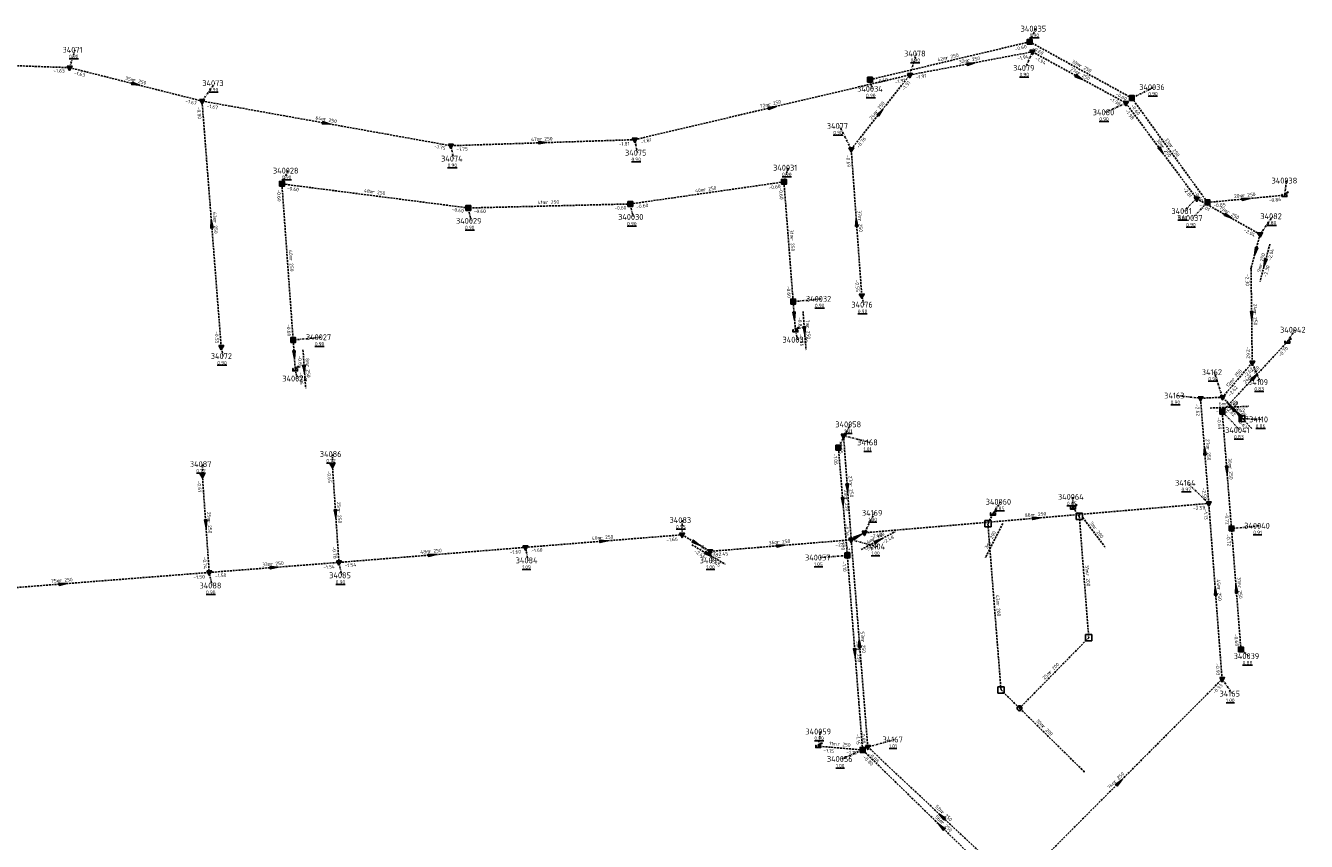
# Model space of a CAD drawing. Extents: x 188323 to 208361, y 565368 to 574910.
# Tile 70 of 256: x 200330 to 200656, y 568699 to 568907. Entities that reach past the tile are written whole.
import ezdxf

# ---------------------------------------------------------------- set-up
doc = ezdxf.new("R2010")
doc.units = 0
doc.linetypes.add('DASHDOT', pattern=[1, 0.5, -0.25, 0, -0.25])
doc.linetypes.add('DASHED', pattern=[0.75, 0.5, -0.25])
doc.layers.get('0').update_dxf_attribs({"linetype": 'CONTINUOUS'})
for name, color, linetype in [('RIO-AFM', 7, 'CONTINUOUS'), ('RIO-BOK', 7, 'CONTINUOUS'), ('RIO-DET', 7, 'CONTINUOUS'), ('RIO-KNP', 7, 'CONTINUOUS'), ('RIO-KNR', 7, 'CONTINUOUS'), ('RIO-LAG_1B', 7, 'DASHED'), ('RIO-LAG_2B', 7, 'DASHED'), ('RIO-LEN', 7, 'CONTINUOUS'), ('RIO-MVD', 1, 'CONTINUOUS'), ('RIO-VRB', 6, 'DASHDOT'), ('RIO-VRH', 7, 'CONTINUOUS')]:
    doc.layers.add(name, color=color, linetype=linetype)
doc.styles.add('RIO-TXT', font='isocp.shx')

# ---------------------------------------------------------------- blocks, each defined once
blk = doc.blocks.new('L_VHR')
blk.add_lwpolyline([(-0.5, 0), (0.5, 0), (-0.5, 0.15), (-0.5, -0.15), (0.5, 0)])
blk = doc.blocks.new('K_UTB')
blk.add_lwpolyline([(0.5, 0.15), (0.5, -0.3), (-0.5, -0.3), (-0.5, 0.15), (-0.45, 0.15), (-0.45, -0.25), (0, -0.25), (0.45, -0.25), (0.45, 0.15)], close=True)
blk.add_lwpolyline([(0.85, 0.6), (0.55, 0.65), (0.614828, 0.459583), (0.850842, 0.598937)])
blk.add_arc((0.85, -0.25), 0.85, 90, 180)
at = {"style": 'RIO-TXT', "flags": 1}
blk.add_attdef('KNOOPNAAM', (2, 2), '', height=1, dxfattribs=at)
blk = doc.blocks.new('K_IPR')
blk.add_lwpolyline([(-0.5, -0.5), (0.5, -0.5), (0.5, 0.5), (-0.5, 0.5)], close=True)
blk.add_solid([(-0.5, 0.5), (0.5, 0.5), (-0.5, -0.5), (0.5, -0.5)])
at = {"style": 'RIO-TXT', "flags": 1}
blk.add_attdef('KNOOPNAAM', (2, 2), '', height=1, dxfattribs=at)
blk = doc.blocks.new('K_DIV')
for p, q in [((-0.65, 0.65), (-0.65, -0.65)), ((0.65, 0.65), (-0.65, 0.65)), ((0.65, -0.65), (0.65, 0.65)), ((-0.65, -0.65), (0.65, -0.65))]:
    blk.add_line(p, q)
blk = doc.blocks.new('K_FIC')
blk.add_circle((0, 0), 0.0625)
at = {"style": 'RIO-TXT', "flags": 1}
blk.add_attdef('KNOOPNAAM', (2, 2), '', height=1, dxfattribs=at)
blk = doc.blocks.new('K_TEE')
for p, q in [((-0.15, 0.25), (0.15, 0.25)), ((0, -0.25), (0, 0.25))]:
    blk.add_line(p, q)
blk.add_circle((0, 0), 0.5)
at = {"style": 'RIO-TXT', "flags": 1}
blk.add_attdef('KNOOPNAAM', (2, 2), '', height=1, dxfattribs=at)
blk = doc.blocks.new('K_IPD')
blk.add_lwpolyline([(-0.496027, 0.307994), (0.503973, 0.307994), (0.003973, -0.558031)], close=True)
blk.add_solid([(-0.496027, 0.307994), (0.503973, 0.307994), (0.003973, -0.558031)])
at = {"style": 'RIO-TXT', "flags": 1}
blk.add_attdef('KNOOPNAAM', (2, 2), '', height=1, dxfattribs=at)
blk = doc.blocks.new('K_RGM')
blk.add_lwpolyline([(-0.6, 0.6), (-0.6, -0.6), (0.6, -0.6), (0.6, 0.6)], close=True)
blk.add_solid([(-0.6, 0.6), (0, 0.6), (-0.6, -0.6), (0, -0.6)])
at = {"style": 'RIO-TXT', "flags": 1}
blk.add_attdef('KNOOPNAAM', (2, 2), '', height=1, dxfattribs=at)
blk = doc.blocks.new('579_03______340027____340026_')
at = {"layer": 'RIO-LAG_1B'}
blk.add_line((0, 0), (0.697, -9.797), dxfattribs=at)
at = {"layer": 'RIO-VRH', "xscale": 2, "yscale": 2, "zscale": 2, "rotation": 274.0455}
blk.add_blockref('L_VHR', (0.3485, -4.8985), dxfattribs=at)
at = {"layer": 'RIO-AFM', "style": 'RIO-TXT'}
blk.add_text('r 250', height=0.9, rotation=274.0455, dxfattribs=at).set_placement((0.7708, -3.7854))
at = {"layer": 'RIO-BOK', "style": 'RIO-TXT'}
for s, p in [('-0.85', (-1.297, -1.4957)), ('-0.86', (-0.9901, -5.8058))]:
    blk.add_text(s, height=0.9, rotation=274.0455, dxfattribs=at).set_placement(p)
at = {"layer": 'RIO-LEN', "style": 'RIO-TXT'}
blk.add_text('8m', height=0.9, rotation=274.0455, dxfattribs=at).set_placement((0.6558, -2.1695))
blk = doc.blocks.new('580_03______340032____340033_')
at = {"layer": 'RIO-LAG_1B'}
blk.add_line((0, 0), (0.762, -9.792), dxfattribs=at)
at = {"layer": 'RIO-VRH', "xscale": 2, "yscale": 2, "zscale": 2, "rotation": 274.4251}
blk.add_blockref('L_VHR', (0.381, -4.896), dxfattribs=at)
at = {"layer": 'RIO-AFM', "style": 'RIO-TXT'}
blk.add_text('r 250', height=0.9, rotation=274.4251, dxfattribs=at).set_placement((0.7959, -3.7802))
at = {"layer": 'RIO-BOK', "style": 'RIO-TXT'}
for s, p in [('-0.85', (-1.2871, -1.5042)), ('-0.86', (-0.9516, -5.8122))]:
    blk.add_text(s, height=0.9, rotation=274.4251, dxfattribs=at).set_placement(p)
at = {"layer": 'RIO-LEN', "style": 'RIO-TXT'}
blk.add_text('7m', height=0.9, rotation=274.4251, dxfattribs=at).set_placement((0.6701, -2.1651))
blk = doc.blocks.new('581_03______340060____340061_')
at = {"layer": 'RIO-LAG_1B'}
blk.add_line((0, 0), (-4.445, -8.758), dxfattribs=at)
at = {"layer": 'RIO-AFM', "style": 'RIO-TXT'}
blk.add_text('r 200', height=0.9, rotation=423.0688, dxfattribs=at).set_placement((-3.1585, -5.1154))
at = {"layer": 'RIO-LEN', "style": 'RIO-TXT'}
blk.add_text('3m', height=0.9, rotation=423.0688, dxfattribs=at).set_placement((-3.8912, -6.5603))
blk = doc.blocks.new('582_03______340064____340065_')
at = {"layer": 'RIO-LAG_1B'}
blk.add_line((0, 0), (5.909, -7.845), dxfattribs=at)
at = {"layer": 'RIO-AFM', "style": 'RIO-TXT'}
blk.add_text('r 200', height=0.9, rotation=306.9593, dxfattribs=at).set_placement((2.7041, -2.7588))
at = {"layer": 'RIO-LEN', "style": 'RIO-TXT'}
blk.add_text('3m', height=0.9, rotation=306.9593, dxfattribs=at).set_placement((1.7294, -1.4648))
blk = doc.blocks.new('593_03______34082_____34111_')
at = {"layer": 'RIO-LAG_2B'}
blk.add_line((0, 0), (-2.502, -9.498), dxfattribs=at)
at = {"layer": 'RIO-VRH', "xscale": 2, "yscale": 2, "zscale": 2, "rotation": 255.2165}
blk.add_blockref('L_VHR', (-1.251, -4.749), dxfattribs=at)
at = {"layer": 'RIO-AFM', "style": 'RIO-TXT'}
blk.add_text('r 250', height=0.9, rotation=435.2165, dxfattribs=at).set_placement((-2.0108, -5.6658))
at = {"layer": 'RIO-BOK', "style": 'RIO-TXT'}
for s, p in [('-2.04', (0.3077, -4.3207)), ('-2.30', (-0.7919, -8.5005))]:
    blk.add_text(s, height=0.9, rotation=435.2165, dxfattribs=at).set_placement(p)
at = {"layer": 'RIO-LEN', "style": 'RIO-TXT'}
blk.add_text('9m', height=0.9, rotation=435.2165, dxfattribs=at).set_placement((-2.423, -7.2325))
blk = doc.blocks.new('594_03______34083_____34095_')
at = {"layer": 'RIO-LAG_2B'}
blk.add_line((0, 0), (8.489, -4.938), dxfattribs=at)
at = {"layer": 'RIO-VRH', "xscale": 2, "yscale": 2, "zscale": 2, "rotation": 329.7864}
blk.add_blockref('L_VHR', (4.2445, -2.469), dxfattribs=at)
at = {"layer": 'RIO-AFM', "style": 'RIO-TXT'}
blk.add_text('r 250', height=0.9, rotation=329.7864, dxfattribs=at).set_placement((3.5623, -1.4932))
at = {"layer": 'RIO-BOK', "style": 'RIO-TXT'}
for s, p in [('-2.44', (0.5062, -1.9139)), ('-2.45', (4.2406, -4.0857))]:
    blk.add_text(s, height=0.9, rotation=329.7864, dxfattribs=at).set_placement(p)
at = {"layer": 'RIO-LEN', "style": 'RIO-TXT'}
blk.add_text('8m', height=0.9, rotation=329.7864, dxfattribs=at).set_placement((2.1619, -0.6788))
blk = doc.blocks.new('595_03______34104_____34169_')
at = {"layer": 'RIO-LAG_2B'}
blk.add_line((0, 0), (8.7, 4.556), dxfattribs=at)
at = {"layer": 'RIO-VRH', "xscale": 2, "yscale": 2, "zscale": 2, "rotation": 27.6369}
blk.add_blockref('L_VHR', (4.35, 2.278), dxfattribs=at)
at = {"layer": 'RIO-AFM', "style": 'RIO-TXT'}
blk.add_text('r 250', height=0.9, rotation=27.6369, dxfattribs=at).set_placement((3.161, 2.2197))
at = {"layer": 'RIO-BOK', "style": 'RIO-TXT'}
for s, p in [('-2.48', (5.7165, 1.4132)), ('-2.47', (1.8895, -0.5909))]:
    blk.add_text(s, height=0.9, rotation=27.6369, dxfattribs=at).set_placement(p)
at = {"layer": 'RIO-LEN', "style": 'RIO-TXT'}
blk.add_text('4m', height=0.9, rotation=27.6369, dxfattribs=at).set_placement((1.7259, 1.4682))
blk = doc.blocks.new('596_03______34110_____34162_')
at = {"layer": 'RIO-LAG_2B'}
blk.add_line((0, 0), (-6.642, 7.234), dxfattribs=at)
at = {"layer": 'RIO-VRH', "xscale": 2, "yscale": 2, "zscale": 2, "rotation": 132.539}
blk.add_blockref('L_VHR', (-3.321, 3.617), dxfattribs=at)
at = {"layer": 'RIO-AFM', "style": 'RIO-TXT'}
blk.add_text('r 250', height=0.9, rotation=312.539, dxfattribs=at).set_placement((-3.6827, 4.7516))
at = {"layer": 'RIO-BOK', "style": 'RIO-TXT'}
for s, p in [('-2.62', (-6.7261, 5.256)), ('-0.63', (-3.8036, 2.0746))]:
    blk.add_text(s, height=0.9, rotation=312.539, dxfattribs=at).set_placement(p)
at = {"layer": 'RIO-LEN', "style": 'RIO-TXT'}
blk.add_text('7m', height=0.9, rotation=312.539, dxfattribs=at).set_placement((-4.7787, 5.9446))
blk = doc.blocks.new('605_03______34163_____34162_')
at = {"layer": 'RIO-LAG_2B'}
blk.add_line((0, 0), (9.811, 0.438), dxfattribs=at)
at = {"layer": 'RIO-AFM', "style": 'RIO-TXT'}
blk.add_text('r 250', height=0.9, rotation=2.5559, dxfattribs=at).set_placement((3.804, 0.6703))
at = {"layer": 'RIO-BOK', "style": 'RIO-TXT'}
for p in [(1.4608, -1.3362), (5.7765, -1.1435)]:
    blk.add_text('-2.62', height=0.9, rotation=2.5559, dxfattribs=at).set_placement(p)
at = {"layer": 'RIO-LEN', "style": 'RIO-TXT'}
blk.add_text('6m', height=0.9, rotation=2.5559, dxfattribs=at).set_placement((2.1856, 0.5981))

msp = doc.modelspace()

# ---------------------------------------------------------------- linework, layer by layer
at = {"layer": 'RIO-LAG_1B'}
for p, q in [((200544.848, 568893.12), (200585.552, 568902.784)), ((200585.552, 568902.784), (200611.616, 568888.448)), ((200611.616, 568888.448), (200630.912, 568861.824)), ((200394.912, 568866.56), (200397.776, 568826.752)), ((200442.416, 568860.416), (200394.912, 568866.56)), ((200483.744, 568861.44), (200522.912, 568867.072)), ((200522.912, 568867.072), (200525.264, 568836.544)), ((200630.912, 568861.824), (200650.528, 568863.68)), ((200483.744, 568861.44), (200442.416, 568860.416)), ((200525.264, 568836.544), (200525.84, 568829.184)), ((200397.776, 568826.752), (200398.304, 568819.264)), ((200634.656, 568808.512), (200651.248, 568826.304)), ((200637.024, 568778.688), (200634.656, 568808.512)), ((200539.072, 568771.84), (200536.8, 568799.296)), ((200596.592, 568784), (200598.224, 568781.824)), ((200576.192, 568782.464), (200574.912, 568779.904)), ((200598.224, 568781.824), (200600.624, 568750.848)), ((200574.912, 568779.904), (200578.256, 568737.536)), ((200639.424, 568747.84), (200637.024, 568778.688)), ((200542.96, 568722.24), (200539.072, 568771.84)), ((200600.624, 568750.848), (200582.976, 568732.864)), ((200578.256, 568737.536), (200599.408, 568716.736)), ((200542.96, 568722.24), (200531.664, 568723.2)), ((200583.232, 568683.008), (200542.96, 568722.24))]:
    msp.add_line(p, q, dxfattribs=at)
at = {"layer": 'RIO-LAG_2B'}
for p, q in [((200285.488, 568898.176), (200340.768, 568896.192)), ((200554.992, 568894.336), (200586.256, 568900.224)), ((200586.256, 568900.224), (200610.096, 568887.168)), ((200340.768, 568896.192), (200374.544, 568887.68)), ((200484.864, 568877.824), (200554.992, 568894.336)), ((200540.064, 568875.392), (200554.992, 568894.336)), ((200379.44, 568824.96), (200374.544, 568887.68)), ((200374.544, 568887.68), (200437.984, 568876.288)), ((200610.096, 568887.168), (200628.144, 568862.784)), ((200437.984, 568876.288), (200484.864, 568877.824)), ((200542.752, 568838.08), (200540.064, 568875.392)), ((200628.144, 568862.784), (200644.304, 568853.696)), ((200644.304, 568853.696), (200642, 568844.992)), ((200642.304, 568820.992), (200642, 568844.992)), ((200642.304, 568820.992), (200634.72, 568812.16)), ((200629.12, 568811.904), (200634.72, 568812.16)), ((200631.232, 568785.088), (200629.12, 568811.904)), ((200639.712, 568806.72), (200634.72, 568812.16)), ((200538.112, 568802.368), (200540.064, 568775.808)), ((200407.776, 568794.88), (200409.456, 568770.048)), ((200374.624, 568792.32), (200376.384, 568767.488)), ((200543.44, 568777.6), (200631.232, 568785.088)), ((200634.624, 568740.288), (200631.232, 568785.088)), ((200456.992, 568773.888), (200496.928, 568777.088)), ((200496.928, 568777.088), (200504.096, 568772.864)), ((200540.064, 568775.808), (200543.44, 568777.6)), ((200409.456, 568770.048), (200456.992, 568773.888)), ((200504.096, 568772.864), (200540.064, 568775.808)), ((200540.064, 568775.808), (200544.288, 568723.008)), ((200301.824, 568761.664), (200376.384, 568767.488)), ((200376.384, 568767.488), (200409.456, 568770.048)), ((200582.032, 568687.552), (200634.624, 568740.288)), ((200544.288, 568723.008), (200582.032, 568687.552))]:
    msp.add_line(p, q, dxfattribs=at)
at = {"layer": 'RIO-VRB'}
for p, q in [((200585.55, 568902.77), (200587.0872, 568906.1332)), ((200340.77, 568896.21), (200342.1633, 568900.7394)), ((200554.99, 568894.32), (200556.7252, 568899.7892)), ((200586.25, 568900.2), (200584.5163, 568896.1303)), ((200374.54, 568887.66), (200377.8018, 568892.248)), ((200544.85, 568893.12), (200545.3835, 568890.7916)), ((200611.61, 568888.45), (200617.3186, 568891.228)), ((200610.1, 568887.14), (200604.84, 568884.8006)), ((200540.07, 568875.38), (200537.0314, 568881.3405)), ((200437.98, 568876.31), (200438.6871, 568872.9968)), ((200484.87, 568877.81), (200485.5771, 568874.4968)), ((200394.92, 568866.58), (200396.4572, 568869.9432)), ((200522.92, 568867.09), (200523.9714, 568870.6797)), ((200650.53, 568863.67), (200651.0635, 568867.3984)), ((200628.14, 568862.81), (200624.8794, 568859.621)), ((200630.91, 568861.81), (200627.007, 568857.8547)), ((200442.42, 568860.44), (200443.1271, 568857.1268)), ((200483.75, 568861.44), (200484.4571, 568858.1268)), ((200644.3, 568853.72), (200647.5618, 568858.308)), ((200525.27, 568836.54), (200532.345, 568837.24)), ((200542.75, 568838.1), (200543.2835, 568835.7716)), ((200525.84, 568829.16), (200526.3735, 568826.8316)), ((200651.25, 568826.31), (200653.2264, 568829.3658)), ((200397.78, 568826.76), (200404.855, 568827.46)), ((200379.44, 568824.98), (200379.9735, 568822.6516)), ((200398.31, 568819.25), (200398.8435, 568816.9216)), ((200642.3, 568821), (200644.3771, 568815.9911)), ((200634.72, 568812.14), (200632.6411, 568818.5482)), ((200629.12, 568811.89), (200623.045, 568812.5881)), ((200634.66, 568808.5), (200639.2072, 568803.7798)), ((200639.72, 568806.69), (200644.7179, 568806.5086)), ((200536.8, 568799.28), (200539.8369, 568805.2414)), ((200538.12, 568802.37), (200544.7682, 568800.65)), ((200407.77, 568794.9), (200407.7697, 568797.675)), ((200374.63, 568792.33), (200374.6297, 568795.105)), ((200631.23, 568785.09), (200625.8091, 568790.3364)), ((200596.59, 568784), (200596.5897, 568786.775)), ((200576.2, 568782.45), (200578.1764, 568785.5058)), ((200496.93, 568777.06), (200496.9295, 568780.835)), ((200543.44, 568777.58), (200545.977, 568782.6753)), ((200637.02, 568778.69), (200644.095, 568779.39)), ((200457, 568773.87), (200457.7071, 568770.5568)), ((200540.06, 568775.81), (200546.7082, 568774.09)), ((200504.09, 568772.89), (200504.6235, 568770.5616)), ((200539.08, 568771.82), (200532.1129, 568771.2891)), ((200376.39, 568767.47), (200377.0971, 568764.1568)), ((200409.45, 568770.07), (200410.1571, 568766.7568)), ((200639.42, 568747.81), (200641.3964, 568746.1542)), ((200634.63, 568740.3), (200637.167, 568736.6047)), ((200531.67, 568723.2), (200532.2035, 568726.9284)), ((200544.28, 568722.98), (200551.2475, 568724.9087)), ((200542.96, 568722.27), (200537.7, 568719.9306))]:
    msp.add_line(p, q, dxfattribs=at)

# ---------------------------------------------------------------- block references
at = {"layer": 'RIO-DET'}
for name, p in [('593_03______34082_____34111_', (200646.8, 568851.2)), ('580_03______340032____340033_', (200527.776, 568834.048)), ('579_03______340027____340026_', (200400.288, 568824.256)), ('605_03______34163_____34162_', (200631.616, 568809.408)), ('596_03______34110_____34162_', (200642.224, 568804.16)), ('581_03______340060____340061_', (200578.704, 568779.968)), ('582_03______340064____340065_', (200599.088, 568781.504)), ('595_03______34104_____34169_', (200542.56, 568773.312)), ('594_03______34083_____34095_', (200499.424, 568774.528))]:
    msp.add_blockref(name, p, dxfattribs=at)
at = {"layer": 'RIO-KNP', "xscale": 1.25, "yscale": 1.25, "zscale": 1.25}
for name, p in [('K_IPR', (200585.552, 568902.784)), ('K_IPD', (200586.256, 568900.224)), ('K_IPD', (200340.768, 568896.192)), ('K_IPD', (200554.992, 568894.336)), ('K_IPR', (200544.848, 568893.12)), ('K_IPD', (200374.544, 568887.68)), ('K_IPR', (200611.616, 568888.448)), ('K_IPD', (200610.096, 568887.168)), ('K_IPD', (200484.864, 568877.824)), ('K_IPD', (200437.984, 568876.288)), ('K_IPD', (200540.064, 568875.392)), ('K_IPR', (200394.912, 568866.56)), ('K_IPR', (200522.912, 568867.072)), ('K_IPR', (200483.744, 568861.44)), ('K_IPD', (200628.144, 568862.784)), ('K_IPR', (200630.912, 568861.824)), ('K_UTB', (200650.528, 568863.68)), ('K_IPR', (200442.416, 568860.416)), ('K_IPD', (200644.304, 568853.696)), ('K_FIC', (200642, 568844.992)), ('K_IPR', (200525.264, 568836.544)), ('K_IPD', (200542.752, 568838.08)), ('K_UTB', (200525.84, 568829.184)), ('K_IPR', (200397.776, 568826.752)), ('K_UTB', (200651.248, 568826.304)), ('K_IPD', (200379.44, 568824.96)), ('K_UTB', (200398.304, 568819.264)), ('K_IPD', (200642.304, 568820.992)), ('K_IPD', (200629.12, 568811.904)), ('K_IPD', (200634.72, 568812.16)), ('K_IPR', (200634.656, 568808.512)), ('K_RGM', (200639.712, 568806.72)), ('K_IPR', (200536.8, 568799.296)), ('K_IPD', (200538.112, 568802.368)), ('K_IPD', (200407.776, 568794.88)), ('K_IPD', (200374.624, 568792.32)), ('K_UTB', (200576.192, 568782.464)), ('K_UTB', (200596.592, 568784)), ('K_IPD', (200631.232, 568785.088)), ('K_DIV', (200574.912, 568779.904)), ('K_DIV', (200598.224, 568781.824)), ('K_IPD', (200496.928, 568777.088)), ('K_IPD', (200543.44, 568777.6)), ('K_IPR', (200637.024, 568778.688)), ('K_IPD', (200456.992, 568773.888)), ('K_IPD', (200540.064, 568775.808)), ('K_IPD', (200409.456, 568770.048)), ('K_IPD', (200504.096, 568772.864)), ('K_IPR', (200539.072, 568771.84)), ('K_IPD', (200376.384, 568767.488)), ('K_DIV', (200600.624, 568750.848)), ('K_IPR', (200639.424, 568747.84)), ('K_DIV', (200578.256, 568737.536)), ('K_IPD', (200634.624, 568740.288)), ('K_TEE', (200582.976, 568732.864)), ('K_UTB', (200531.664, 568723.2)), ('K_IPR', (200542.96, 568722.24)), ('K_IPD', (200544.288, 568723.008)), ('K_FIC', (200599.408, 568716.736))]:
    msp.add_blockref(name, p, dxfattribs=at)
at = {"layer": 'RIO-VRH', "xscale": 2, "yscale": 2, "zscale": 2}
for p, rotation in [((200570.62, 568897.26), 10.6518), ((200598.175, 568893.67), 331.2982), ((200357.655, 568891.935), 345.7937), ((200519.93, 568886.065), 13.2478), ((200547.53, 568884.85), 51.7655), ((200406.26, 568881.985), 349.8576), ((200461.425, 568877.06), 1.8321), ((200619.12, 568874.975), 306.5613), ((200640.72, 568862.74), 5.415), ((200636.22, 568858.265), 330.6452), ((200376.99, 568856.32), 94.4786), ((200541.41, 568856.74), 94.1205), ((200643.15, 568849.36), 255.2165), ((200525.555, 568832.85), 274.4251), ((200642.15, 568833), 270.7252), ((200398.045, 568823.005), 274.0455), ((200642.955, 568817.405), 47.0264), ((200637.22, 568809.415), 132.539), ((200630.175, 568798.49), 94.5103), ((200635.84, 568793.595), 274.5352), ((200539.09, 568789.09), 274.1862), ((200537.94, 568785.55), 274.755), ((200408.61, 568782.485), 273.8794), ((200375.51, 568779.9), 274.0583), ((200587.335, 568781.335), 4.889), ((200541.75, 568776.695), 27.6369), ((200476.965, 568775.465), 4.5672), ((200500.51, 568774.975), 329.7864), ((200522.075, 568774.35), 4.6406), ((200433.225, 568771.97), 4.5687), ((200392.92, 568768.77), 4.4963), ((200339.105, 568764.56), 4.4623), ((200632.93, 568762.695), 94.3496), ((200638.22, 568763.25), 94.4527), ((200541.02, 568747.045), 274.486), ((200542.17, 568749.395), 454.5757), ((200608.33, 568713.94), 45.0607), ((200563.155, 568705.28), 496.8444), ((200563.1, 568702.625), 135.7173)]:
    msp.add_blockref('L_VHR', p, dxfattribs=dict(at, rotation=rotation))

# ---------------------------------------------------------------- texts
at = {"layer": 'RIO-AFM', "style": 'RIO-TXT'}
for s, rotation, p in [('r 250', 13.3372, (200564.2964, 568898.2446)), ('r 250', 10.6518, (200569.7315, 568897.6016)), ('r 250', 331.2982, (200597.7081, 568894.505)), ('r 250', 331.2141, (200598.1149, 568896.4463)), ('r 250', 345.7937, (200356.9946, 568892.6288)), ('r 250', 13.2478, (200519.0268, 568886.366)), ('r 250', 51.7655, (200546.6358, 568884.5229)), ('r 250', 349.8576, (200405.5538, 568882.6395)), ('r 250', 1.8321, (200460.599, 568877.5338)), ('r 250', 306.5613, (200619.0462, 568875.9292)), ('r 250', 305.9278, (200621.1974, 568876.0855)), ('r 250', 352.6353, (200417.9323, 568864.1243)), ('r 250', 8.2071, (200502.4618, 568864.6442)), ('r 250', 361.3859, (200462.2625, 568861.4328)), ('r 250', 5.415, (200639.866, 568863.1613)), ('r 250', 330.6452, (200635.7615, 568859.1027)), ('r 250', 274.4786, (200377.4447, 568857.1684)), ('r 250', 274.1205, (200541.8619, 568857.5849)), ('r 250', 274.4073, (200524.5405, 568852.662)), ('r 250', 274.1168, (200396.8028, 568847.5151)), ('r 250', 270.7252, (200642.6469, 568833.817)), ('r 250', 47.0264, (200642.0368, 568817.1529)), ('r 250', 409.447, (200637.6009, 568816.2814)), ('r 250', 274.5103, (200630.6178, 568799.3381)), ('r 250', 274.5352, (200636.2834, 568794.443)), ('r 250', 274.1862, (200539.5375, 568789.9355)), ('r 250', 273.8794, (200409.0615, 568783.328)), ('r 250', 274.755, (200538.3794, 568786.3998)), ('r 250', 274.0583, (200375.9589, 568780.7442)), ('r 250', 4.889, (200586.4851, 568781.7641)), ('r 250', 4.5672, (200476.1177, 568775.8989)), ('r 250', 4.5687, (200432.3775, 568772.4039)), ('r 250', 4.6406, (200521.2271, 568774.7828)), ('r 250', 4.4963, (200392.0733, 568769.205)), ('r 200', 274.437, (200599.8752, 568767.1725)), ('r 250', 4.4623, (200338.2582, 568764.9954)), ('r 250', 274.4527, (200638.665, 568764.0973)), ('r 250', 274.3496, (200633.3809, 568763.5422)), ('r 200', 274.5283, (200577.0325, 568759.5682)), ('r 250', 274.486, (200541.4704, 568747.8933)), ('r 250', 274.5757, (200542.6201, 568750.2439)), ('r 200', 405.4623, (200590.8747, 568741.638)), ('r 200', 315.4963, (200588.6139, 568728.066)), ('r 250', 355.2914, (200536.5487, 568723.3029)), ('r 250', 45.0607, (200607.4038, 568713.7196)), ('r 250', 316.8444, (200562.9167, 568706.2107)), ('r 250', 315.7173, (200562.8809, 568703.5614))]:
    msp.add_text(s, height=0.9, rotation=rotation, dxfattribs=at).set_placement(p)
at = {"layer": 'RIO-BOK', "style": 'RIO-TXT'}
for s, rotation, p in [('-0.60', 13.3372, (200581.883, 568900.4617)), ('-0.60', 331.2141, (200586.1038, 568900.8693)), ('-1.94', 10.6518, (200582.479, 568898.0661)), ('-1.94', 331.2982, (200586.8065, 568898.3001)), ('-1.63', 357.9592, (200336.6245, 568894.9893)), ('-1.63', 345.7937, (200341.7844, 568894.5099)), ('-1.91', 10.6518, (200556.6245, 568893.2029)), ('-0.60', 13.3372, (200546.535, 568892.0807)), ('-1.91', 13.2478, (200551.3193, 568892.0174)), ('-1.91', 51.7655, (200553.552, 568890.2322)), ('-1.67', 345.7937, (200370.2267, 568887.328)), ('-1.98', 331.2982, (200605.8385, 568887.8941)), ('-0.60', 331.2141, (200607.3507, 568889.2116)), ('-0.80', 274.4786, (200373.2543, 568886.1546)), ('-1.67', 349.8576, (200375.6724, 568886.0361)), ('-1.98', 306.5613, (200609.8104, 568885.1816)), ('-0.60', 305.9278, (200611.2987, 568886.4949)), ('-1.81', 13.2478, (200486.5534, 568876.7681)), ('-0.76', 51.7655, (200542.036, 568875.6132)), ('-1.75', 349.8576, (200433.7046, 568875.6915)), ('-1.75', 1.8321, (200439.4238, 568874.9555)), ('-1.81', 1.8321, (200480.8157, 568876.2796)), ('-0.69', 274.1205, (200538.7749, 568873.8826)), ('-0.60', 274.1168, (200393.6248, 568865.0827)), ('-0.60', 352.6353, (200396.1297, 568865.0129)), ('-0.60', 8.2071, (200519.0613, 568865.1189)), ('-0.60', 274.4073, (200521.6324, 568865.5862)), ('-2.01', 306.5613, (200624.5869, 568865.2793)), ('-0.60', 305.9278, (200627.3857, 568864.3194)), ('-0.85', 5.415, (200632.4357, 568860.5484)), ('-0.86', 5.415, (200646.5792, 568861.8892)), ('-0.60', 352.6353, (200438.1784, 568859.6046)), ('-0.60', 361.3859, (200443.8541, 568859.0752)), ('-0.60', 361.3859, (200479.6851, 568859.9649)), ('-0.60', 8.2071, (200485.3353, 568860.2542)), ('-2.01', 330.6452, (200628.6749, 568860.9039)), ('-2.04', 330.6452, (200640.0451, 568854.5176)), ('-0.55', 274.1205, (200541.0807, 568842.0901)), ('-2.30', 270.7252, (200640.6185, 568843.582)), ('-0.60', 274.4073, (200523.5765, 568840.5214)), ('-0.55', 274.4786, (200377.7619, 568828.9609)), ('-0.60', 274.1168, (200396.1125, 568830.7507)), ('-2.62', 270.7252, (200640.8615, 568825.0826)), ('-0.70', 47.0264, (200649.4792, 568822.355)), ('-2.62', 409.447, (200640.6952, 568816.9781)), ('-2.62', 409.447, (200636.6937, 568812.2948)), ('-2.62', 274.5103, (200627.8351, 568810.3838)), ('-0.69', 47.0264, (200636.6385, 568808.57)), ('-0.69', 274.5352, (200633.3758, 568806.9933)), ('-0.65', 274.1862, (200536.8266, 568800.8711)), ('-1.06', 274.755, (200535.5216, 568797.7684)), ('-0.65', 273.8794, (200406.4686, 568793.4081)), ('-0.61', 274.0583, (200373.3333, 568790.834)), ('-2.58', 274.5103, (200629.5269, 568789.0689)), ('-2.58', 4.889, (200627.2634, 568783.3456)), ('-1.13', 274.3496, (200629.9409, 568783.5875)), ('-0.72', 274.5352, (200635.3171, 568782.6676)), ('-0.76', 274.1862, (200538.3793, 568779.7983)), ('-2.48', 4.889, (200544.954, 568776.3044)), ('-0.72', 274.4527, (200635.7336, 568777.1851)), ('-0.78', 273.8794, (200407.7896, 568774.0671)), ('-1.60', 4.5672, (200458.5068, 568772.5859)), ('-1.66', 4.5672, (200492.9541, 568775.3379)), ('-2.47', 4.6406, (200536.0862, 568774.0828)), ('-1.10', 274.755, (200537.3604, 568775.7912)), ('-1.09', 274.5757, (200538.7769, 568774.3024)), ('-0.74', 274.0583, (200374.7172, 568771.4614)), ('-1.60', 4.5687, (200453.0237, 568772.1478)), ('-2.45', 4.6406, (200505.5985, 568771.6079)), ('-1.10', 274.486, (200537.7945, 568770.3144)), ('-1.50', 4.4623, (200372.4104, 568765.7551)), ('-1.50', 4.4963, (200377.8952, 568766.1841)), ('-1.54', 4.4963, (200405.4721, 568768.3528)), ('-1.54', 4.5687, (200410.9569, 568768.786)), ('-0.68', 274.4527, (200637.7235, 568751.79)), ('-0.93', 274.3496, (200632.9495, 568744.2844)), ('-0.93', 45.0607, (200632.7247, 568736.4082)), ('-1.15', 274.486, (200541.273, 568726.2505)), ('-0.88', 274.5757, (200542.5889, 568726.9576)), ('-1.15', 355.2914, (200532.9511, 568721.6906)), ('-1.15', 355.2914, (200538.7597, 568721.2159)), ('-0.88', 316.8444, (200544.3447, 568721.0013)), ('-0.80', 315.7173, (200542.9857, 568720.2904))]:
    msp.add_text(s, height=0.9, rotation=rotation, dxfattribs=at).set_placement(p)
at = {"layer": 'RIO-KNR', "style": 'RIO-TXT'}
for s, p in [('340035', (200583.2622, 568905.3832)), ('34071', (200338.9758, 568899.9894)), ('34078', (200553.5377, 568899.0392)), ('34079', (200581.3288, 568895.3803)), ('34073', (200374.6143, 568891.498)), ('340034', (200541.5585, 568890.0416)), ('340036', (200613.4936, 568890.478)), ('34080', (200601.6525, 568884.0506)), ('34077', (200533.8439, 568880.5905)), ('34075', (200482.3896, 568873.7468)), ('34074', (200435.4996, 568872.2468)), ('340031', (200520.1464, 568869.9297)), ('340028', (200392.6322, 568869.1932)), ('340038', (200647.2385, 568866.6484)), ('340030', (200480.6321, 568857.3768)), ('34081', (200621.6919, 568858.871)), ('340037', (200623.182, 568857.1047)), ('34082', (200644.3743, 568857.558)), ('340029', (200439.3021, 568856.3768)), ('340032', (200528.52, 568836.49)), ('34076', (200540.096, 568835.0216)), ('340042', (200649.4014, 568828.6158)), ('340027', (200401.03, 568826.71)), ('340033', (200522.5485, 568826.0816)), ('34072', (200376.786, 568821.9016)), ('34162', (200629.4536, 568817.7982)), ('340026', (200395.0185, 568816.1716)), ('34109', (200641.1896, 568815.2411)), ('34163', (200619.8575, 568811.8381)), ('34110', (200641.5304, 568805.7586)), ('340058', (200536.0119, 568804.4914)), ('340041', (200635.3822, 568803.0298)), ('34168', (200541.5807, 568799.9)), ('34086', (200404.5822, 568796.925)), ('34087', (200371.4422, 568794.355)), ('34164', (200622.6216, 568789.5864)), ('340064', (200592.7647, 568786.025)), ('34169', (200542.7895, 568781.9253)), ('340060', (200574.3514, 568784.7558)), ('34083', (200493.742, 568780.085)), ('340040', (200640.27, 568778.64)), ('34104', (200543.5207, 568773.34)), ('34084', (200454.5196, 568769.8068)), ('34095', (200501.436, 568769.8116)), ('340057', (200528.2879, 568770.5391)), ('34085', (200406.9696, 568766.0068)), ('34088', (200373.9096, 568763.4068)), ('340039', (200637.5714, 568745.4042)), ('34165', (200633.9795, 568735.8547)), ('340059', (200528.3785, 568726.1784)), ('34167', (200548.06, 568724.1587)), ('340056', (200533.875, 568719.1806))]:
    msp.add_text(s, height=1.5, dxfattribs=at).set_placement(p)
at = {"layer": 'RIO-LEN', "style": 'RIO-TXT'}
for s, rotation, p in [('42m', 13.3372, (200562.1947, 568897.7463)), ('32m', 10.6518, (200567.6087, 568897.2024)), ('30m', 331.2141, (200596.2212, 568897.4853)), ('27m', 331.2982, (200595.8129, 568895.5412)), ('35m', 345.7937, (200354.9003, 568893.1577)), ('72m', 13.2478, (200516.9243, 568885.871)), ('24m', 51.7655, (200545.2992, 568882.8261)), ('64m', 349.8576, (200403.4274, 568883.0186)), ('47m', 1.8321, (200458.4401, 568877.4648)), ('30m', 306.5613, (200617.7586, 568877.6635)), ('33m', 305.9278, (200619.9291, 568877.8339)), ('48m', 352.6353, (200415.79, 568864.3998)), ('40m', 8.2071, (200500.3239, 568864.3358)), ('41m', 361.3859, (200460.1032, 568861.3792)), ('20m', 5.415, (200637.7157, 568862.9574)), ('63m', 274.4786, (200377.275, 568859.3217)), ('37m', 274.1205, (200541.7057, 568859.7393)), ('19m', 330.6452, (200633.8782, 568860.1605)), ('31m', 274.4073, (200524.3735, 568854.8156)), ('40m', 274.1168, (200396.6466, 568849.6695)), ('24m', 270.7252, (200642.6186, 568835.9768)), ('12m', 409.447, (200636.1978, 568814.6392)), ('24m', 47.0264, (200640.5646, 568815.5724)), ('27m', 274.5103, (200630.4469, 568801.4913)), ('30m', 274.5352, (200636.1116, 568796.5962)), ('27m', 274.1862, (200539.3788, 568792.0896)), ('28m', 274.755, (200538.1993, 568788.5522)), ('25m', 273.8794, (200408.9143, 568785.483)), ('25m', 274.0583, (200375.805, 568782.8987)), ('88m', 4.889, (200584.333, 568781.58)), ('40m', 4.5672, (200473.9646, 568775.7269)), ('36m', 4.6406, (200519.0742, 568774.608)), ('48m', 4.5687, (200430.2244, 568772.2318)), ('33m', 4.4963, (200389.92, 568769.0356)), ('31m', 274.437, (200599.7071, 568769.326)), ('75m', 4.4623, (200336.1048, 568764.8274)), ('45m', 274.3496, (200633.216, 568765.6959)), ('31m', 274.4527, (200638.4962, 568766.2507)), ('43m', 274.5283, (200576.8609, 568761.7214)), ('53m', 274.5757, (200542.4468, 568752.3969)), ('50m', 274.486, (200541.3004, 568750.0466)), ('25m', 405.4623, (200589.3609, 568740.0973)), ('30m', 315.4963, (200587.0725, 568729.5792)), ('11m', 355.2914, (200534.3959, 568723.4789)), ('74m', 45.0607, (200605.8782, 568712.1905)), ('52m', 316.8444, (200561.3401, 568707.6873)), ('56m', 315.7173, (200561.3337, 568705.0686))]:
    msp.add_text(s, height=0.9, rotation=rotation, dxfattribs=at).set_placement(p)
at = {"layer": 'RIO-MVD', "style": 'RIO-TXT'}
for s, p in [('%%U0.90', (200585.5572, 568903.9832)), ('%%U0.90', (200340.6333, 568898.5894)), ('%%U0.90', (200555.1952, 568897.6392)), ('%%U0.90', (200582.9863, 568893.9803)), ('%%U0.90', (200376.2718, 568890.098)), ('%%U0.90', (200543.8535, 568888.6416)), ('%%U0.90', (200615.7886, 568889.078)), ('%%U0.90', (200603.31, 568882.6506)), ('%%U0.90', (200535.5014, 568879.1905)), ('%%U0.90', (200437.1571, 568870.8468)), ('%%U0.90', (200484.0471, 568872.3468)), ('%%U0.90', (200394.9272, 568867.7932)), ('%%U0.90', (200522.4414, 568868.5297)), ('%%U0.90', (200623.3494, 568857.471)), ('%%U0.90', (200441.5971, 568854.9768)), ('%%U0.90', (200482.9271, 568855.9768)), ('%%U0.90', (200625.477, 568855.7047)), ('%%U0.80', (200646.0318, 568856.158)), ('%%U0.90', (200530.815, 568835.09)), ('%%U0.90', (200541.7535, 568833.6216)), ('%%U0.90', (200403.325, 568825.31)), ('%%U0.90', (200378.4435, 568820.5016)), ('%%U0.90', (200631.1111, 568816.3982)), ('%%U0.83', (200642.8471, 568813.8411)), ('%%U0.90', (200621.515, 568810.4381)), ('%%U1.01', (200538.3069, 568803.0914)), ('%%U0.86', (200643.1879, 568804.3586)), ('%%U0.83', (200637.6772, 568801.6298)), ('%%U0.72', (200406.2397, 568795.525)), ('%%U1.01', (200543.2382, 568798.5)), ('%%U0.72', (200373.0997, 568792.955)), ('%%U0.97', (200624.2791, 568788.1864)), ('%%U0.85', (200576.6464, 568783.3558)), ('%%U0.85', (200595.0597, 568784.625)), ('%%U1.00', (200544.447, 568780.5253)), ('%%U0.95', (200495.3995, 568778.685)), ('%%U0.91', (200642.565, 568777.24)), ('%%U1.00', (200545.1782, 568771.94)), ('%%U1.09', (200456.1771, 568768.4068)), ('%%U1.00', (200503.0935, 568768.4116)), ('%%U1.05', (200530.5829, 568769.1391)), ('%%U0.90', (200408.6271, 568764.6068)), ('%%U0.90', (200375.5671, 568762.0068)), ('%%U0.88', (200639.8664, 568744.0042)), ('%%U1.00', (200635.637, 568734.4547)), ('%%U0.90', (200530.6735, 568724.7784)), ('%%U1.01', (200549.7175, 568722.7587)), ('%%U1.00', (200536.17, 568717.7806))]:
    msp.add_text(s, height=0.9, dxfattribs=at).set_placement(p)

doc.saveas('drawing.dxf')
